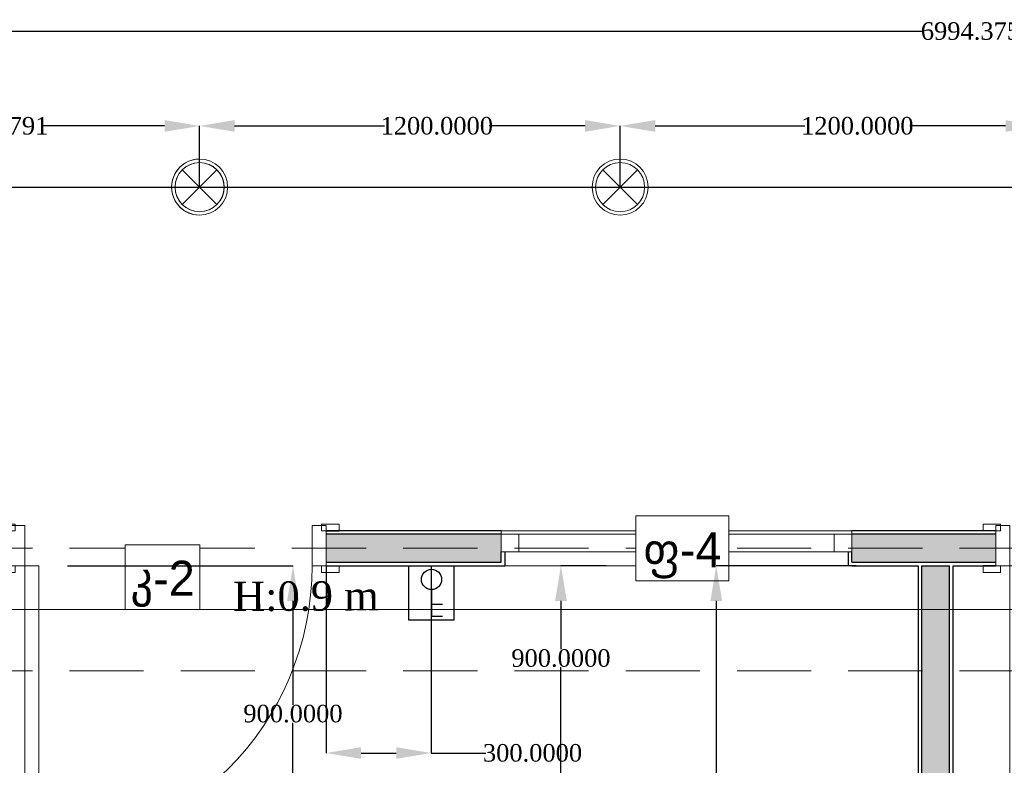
# Model space of a CAD drawing. Header units: millimetres. Extents: x 0 to 88385, y 0 to 41127.
# Tile 115 of 244: x 67582 to 70392, y 20219 to 22345. Entities that reach past the tile are written whole.
import ezdxf
from ezdxf.enums import TextEntityAlignment as Align

# ---------------------------------------------------------------- set-up
doc = ezdxf.new("R2010")
doc.units = ezdxf.units.MM
doc.header["$MEASUREMENT"] = 0
doc.set_wipeout_variables(frame=1)
doc.linetypes.add('Dot & Dashed', pattern=[670.277762, 317.5, -176.388889, 0, -176.388874])
doc.linetypes.add('Hidden', pattern=[317.5, 211.666667, -105.833333])
for name, color, linetype in [('- ავარიული განათება', 7, 'Continuous'), ('- განათება', 7, 'Continuous'), ('- საშტეფცელო როზეტები', 7, 'Continuous'), ('New_Structural - Bearing', 7, 'Continuous'), ('Structural - Bearing', 7, 'Continuous'), ('Structural - Grid', 7, 'Continuous')]:
    doc.layers.add(name, color=color, linetype=linetype)
for name, color, linetype, lineweight in [('New_Annotation - Text_Pen_No__20', 1, 'Continuous', 0), ('New_Archicad Doors_Pen_No__1', 7, 'Continuous', 13), ('New_Archicad Windows_Pen_No__1', 7, 'Continuous', 13), ('New_Structural - Bearing_Pen_No__1', 7, 'Continuous', 13)]:
    doc.layers.add(name, color=color, linetype=linetype, lineweight=lineweight)
for name, color, linetype, lineweight, true_color in [('New_Interior - Lamp_Pen_No__77', 7, 'Continuous', 20, 0xffeb28), ('New_Structural - Bearing_Pen_No__5', 7, 'Continuous', 25, 0x40a5ff), ('New_Structural - Bearing_Pen_No__57', 7, 'Continuous', 25, 0xdcd214), ('Structural - Bearing_Pen_No__81', 7, 'Continuous', 20, 0x6a6a6a), ('Structural - Grid_Pen_No__81', 7, 'Continuous', 20, 0x6a6a6a)]:
    doc.layers.add(name, color=color, linetype=linetype, lineweight=lineweight, true_color=true_color)
doc.styles.add('GENERATED_STYLE_2', font='txt')
doc.styles.get("Standard").update_dxf_attribs({"font": 'sylfaen.ttf'})
doc.dimstyles.get("Standard").update_dxf_attribs({"dimtxt": 0.18, "dimasz": 0.18, "dimexe": 0.18, "dimexo": 0.0625, "dimgap": 0.09, "dimtad": 0, "dimtih": 1, "dimtoh": 1, "dimdec": 4, "dimzin": 0, "dimdsep": 46, "dimtxsty": 'Standard', "dimcen": 0.09, "dimadec": 0, "dimazin": 0, "dimtfac": 1, "dimtdec": 4, "dimtofl": 0, "dimtmove": 0, "dimatfit": 3, "dimfxl": 1, "dimtolj": 1, "dimtzin": 0, "dimarcsym": 0})

# ---------------------------------------------------------------- blocks, each defined once
blk = doc.blocks.new('Window_2')
at = {"layer": 'New_Archicad Windows_Pen_No__1', "color": 7, "linetype": 'Continuous', "lineweight": 13}
for p, q in [((-500, 10), (500, 10)), ((-500, 10), (-500, 0)), ((-500, 0), (-450, 0)), ((-500, 0), (-500, -50)), ((-500, 0), (-500, -50)), ((-450, 0), (-450, -50)), ((-450, 0), (450, 0)), ((450, -50), (450, 0)), ((450, 0), (500, 0)), ((500, 10), (500, 0)), ((500, 0), (500, -50)), ((500, 0), (500, -50)), ((-450, -50), (-500, -50)), ((-490, -50), (-490, -90)), ((450, -50), (-450, -50)), ((500, -50), (450, -50)), ((490, -50), (490, -90)), ((-500, -90), (-490, -90)), ((-490, -90), (490, -90)), ((500, -90), (490, -90))]:
    blk.add_line(p, q, dxfattribs=at)
blk = doc.blocks.new('Door_3')
at = {"layer": 'New_Archicad Doors_Pen_No__1', "color": 7, "linetype": 'Continuous', "lineweight": 13}
for p, q in [((370, 0), (370, 820)), ((370, 820), (410, 820)), ((410, 820), (410, 0)), ((-487, 0), (-487, 19)), ((-487, 19), (-437, 19)), ((-437, 0), (-487, 0)), ((-450, 0), (-487, 0)), ((-450, 0), (-487, 0)), ((-410, 0), (-450, 0)), ((-450, 0), (-450, -115)), ((-450, 0), (-450, -10)), ((-450, 0), (-450, -10)), ((-437, 19), (-437, 0)), ((-410, -115), (-410, 0)), ((410, 0), (370, 0)), ((450, 0), (410, 0)), ((410, 0), (410, -115)), ((437, 19), (487, 19)), ((437, 0), (437, 19)), ((487, 0), (437, 0)), ((450, -115), (450, 0)), ((450, 0), (450, -10)), ((450, 0), (450, -10)), ((450, 0), (487, 0)), ((450, 0), (487, 0)), ((487, 19), (487, 0)), ((-450, -10), (-450, -90)), ((-450, -10), (-450, -90)), ((450, -10), (450, -90)), ((450, -10), (450, -90)), ((-487, -119), (-487, -100)), ((-487, -100), (-437, -100)), ((-450, -100), (-487, -100)), ((-450, -100), (-487, -100)), ((-450, -90), (-450, -100)), ((-450, -90), (-450, -100)), ((-437, -100), (-437, -119)), ((437, -100), (487, -100)), ((437, -119), (437, -100)), ((450, -90), (450, -100)), ((450, -90), (450, -100)), ((450, -100), (487, -100)), ((450, -100), (487, -100)), ((487, -100), (487, -119)), ((-437, -119), (-487, -119)), ((-450, -115), (-410, -115)), ((410, -115), (450, -115)), ((487, -119), (437, -119))]:
    blk.add_line(p, q, dxfattribs=at)
blk.add_arc((410, 0), 820, 90, 180, dxfattribs=at)
blk = doc.blocks.new('Wall_46', base_point=(2382.1, 20888))
at = {"layer": 'New_Structural - Bearing_Pen_No__57', "linetype": 'Continuous', "lineweight": 25, "true_color": 0xdcd214}
for points in [[(-15283.8, 20878), (-15783.8, 20878), (-15783.8, 20798), (-15283.8, 20798), (-15283.8, 20828)], [(-14283.8, 20798), (-13872.3, 20798), (-13872.3, 20878), (-14283.8, 20878), (-14283.8, 20828)]]:
    blk.add_hatch(color=52, dxfattribs=at).paths.add_polyline_path(points)
at = {"layer": 'New_Structural - Bearing_Pen_No__1', "color": 7, "linetype": 'Continuous', "lineweight": 13}
for p, q in [((-15783.8, 20878), (-15783.8, 20888)), ((-15783.8, 20798), (-15783.8, 20878)), ((-15283.8, 20888), (-15283.8, 20878)), ((-15283.8, 20878), (-15283.8, 20828)), ((-14283.8, 20888), (-14283.8, 20878)), ((-14283.8, 20878), (-14283.8, 20828)), ((-13872.3, 20878), (-13872.3, 20888)), ((-13872.3, 20798), (-13872.3, 20878)), ((-15283.8, 20828), (-15273.8, 20828)), ((-14283.8, 20828), (-14293.8, 20828)), ((-15783.8, 20788), (-15783.8, 20798)), ((-13872.3, 20788), (-13872.3, 20798))]:
    blk.add_line(p, q, dxfattribs=at)
at = {"layer": 'New_Structural - Bearing_Pen_No__5', "color": 161, "linetype": 'Continuous', "lineweight": 25, "true_color": 0x40a5ff}
for p, q in [((-15783.8, 20888), (-15746.8, 20888)), ((-15283.8, 20878), (-15783.8, 20878)), ((-13872.3, 20878), (-14283.8, 20878)), ((-13872.3, 20888), (-13909.3, 20888)), ((-15283.8, 20798), (-15283.8, 20828)), ((-15273.8, 20828), (-15273.8, 20788)), ((-14293.8, 20828), (-14293.8, 20788)), ((-14283.8, 20798), (-14283.8, 20828)), ((-15783.8, 20798), (-15283.8, 20798)), ((-14283.8, 20798), (-13872.3, 20798)), ((-15783.8, 20788), (-15746.8, 20788)), ((-15283.8, 20788), (-15273.8, 20788)), ((-14283.8, 20788), (-14293.8, 20788)), ((-13872.3, 20788), (-13909.3, 20788))]:
    blk.add_line(p, q, dxfattribs=at)
at = {"layer": 'New_Structural - Bearing_Pen_No__5', "color": 161, "linetype": 'Continuous', "lineweight": 25, "true_color": 0x40a5ff, "flags": 128}
for points in [[(-15283.8, 20888), (-15783.8, 20888)], [(-13872.3, 20888), (-14283.8, 20888)], [(-15783.8, 20788), (-15283.8, 20788)], [(-14283.8, 20788), (-14094.7, 20788)], [(-14084.7, 20788), (-14004.7, 20788)], [(-13994.7, 20788), (-13872.3, 20788)]]:
    blk.add_lwpolyline(points, dxfattribs=at)
at = {"layer": 'New_Archicad Doors_Pen_No__1', "color": 7, "linetype": 'Continuous', "lineweight": 13, "zscale": 1000, "rotation": 180}
for p in [(-16233.8, 20788), (-13422.3, 20788)]:
    blk.add_blockref('Door_3', p, dxfattribs=at)
at = {"layer": 'New_Archicad Windows_Pen_No__1', "color": 7, "linetype": 'Continuous', "lineweight": 13, "zscale": 1000}
blk.add_blockref('Window_2', (-14783.8, 20878), dxfattribs=at)
blk = doc.blocks.new('Wall_53', base_point=(-14094.7, 20888))
at = {"layer": 'New_Structural - Bearing_Pen_No__57', "linetype": 'Continuous', "lineweight": 25, "true_color": 0xdcd214}
blk.add_hatch(color=52, dxfattribs=at).paths.add_polyline_path([(-14084.7, 20788), (-14084.7, 12953.1), (-14004.7, 12953.1), (-14004.7, 20788)])
at = {"layer": 'New_Structural - Bearing_Pen_No__1', "color": 7, "linetype": 'Continuous', "lineweight": 13, "flags": 128}
blk.add_lwpolyline([(-14084.7, 20788), (-14004.7, 20788)], dxfattribs=at)
at = {"layer": 'New_Structural - Bearing_Pen_No__5', "color": 161, "linetype": 'Continuous', "lineweight": 25, "true_color": 0x40a5ff}
for p, q in [((-14084.7, 20788), (-14084.7, 12953.1)), ((-14004.7, 12953.1), (-14004.7, 20788))]:
    blk.add_line(p, q, dxfattribs=at)
at = {"layer": 'New_Structural - Bearing_Pen_No__5', "color": 161, "linetype": 'Continuous', "lineweight": 25, "true_color": 0x40a5ff, "flags": 128}
for points in [[(-14094.7, 20788), (-14094.7, 12953.1)], [(-13994.7, 12953.1), (-13994.7, 20788)]]:
    blk.add_lwpolyline(points, dxfattribs=at)
blk = doc.blocks.new('Standard grid marker')
at = {"layer": 'Structural - Grid_Pen_No__81', "color": 251, "linetype": 'Continuous', "lineweight": 20, "true_color": 0x6a6a6a}
blk.add_line((1000, 0), (51328.1, 0), dxfattribs=at)
at = {"layer": 'Structural - Grid_Pen_No__81', "color": 251, "lineweight": 20, "true_color": 0x6a6a6a, "style": 'GENERATED_STYLE_2'}
for tag, p in [('AC_MarkerText_1_0', (-100, -144)), ('AC_MarkerText_1_1', (52428.1, -144))]:
    blk.add_attdef(tag, text='', height=100, rotation=180, dxfattribs=at).set_placement(p, align=Align.TOP_CENTER)
blk = doc.blocks.new('Beam_11', base_point=(-47008.8, 20663))
at = {"layer": 'Structural - Bearing_Pen_No__81', "color": 251, "linetype": 'Hidden', "lineweight": 20, "true_color": 0x6a6a6a}
for p, q in [((-16833.8, 20838), (-11183.8, 20838)), ((-16833.8, 20488), (-11183.8, 20488))]:
    blk.add_line(p, q, dxfattribs=at)
at = {"layer": 'Structural - Bearing_Pen_No__81', "color": 251, "linetype": 'Dot & Dashed', "lineweight": 20, "true_color": 0x6a6a6a}
blk.add_line((-47008.8, 20663), (991.2, 20663), dxfattribs=at)
blk = doc.blocks.new('Recessed Spot')
at = {"layer": 'New_Interior - Lamp_Pen_No__77', "color": 2, "linetype": 'Continuous', "lineweight": 20, "true_color": 0xffeb28}
for q in [(-49.5, 49.5), (49.5, 49.5), (-49.5, -49.5), (49.5, -49.5)]:
    blk.add_line((0, 0), q, dxfattribs=at)
at = {"layer": 'New_Interior - Lamp_Pen_No__77', "color": 2, "linetype": 'Continuous', "lineweight": 20, "true_color": 0xffeb28, "flags": 128}
blk.add_lwpolyline([(80, 0, 1), (-80, 0, 1)], format="xyb", close=True, dxfattribs=at)
at = {"layer": 'New_Interior - Lamp_Pen_No__77', "color": 2, "linetype": 'Continuous', "lineweight": 20, "true_color": 0xffeb28}
blk.add_circle((0, 0), 70, dxfattribs=at)
blk = doc.blocks.new('*D567')
at = {"layer": '- საშტეფცელო როზეტები', "color": 0, "lineweight": -2, "transparency": 16777216}
for p, q in [((69968.8, 20788), (69569.6, 20788)), ((69569.8, 20688), (69569.8, 19916.1)), ((69569.8, 19292.9), (69569.8, 19864.8)), ((70132.6, 19192.9), (69569.6, 19192.9))]:
    blk.add_line(p, q, dxfattribs=at)
at = {"layer": '- საშტეფცელო როზეტები', "color": 0, "transparency": 16777216}
for points in [[(69553.2, 20688), (69586.5, 20688), (69569.8, 20788)], [(69553.2, 19292.9), (69586.5, 19292.9), (69569.8, 19192.9)]]:
    blk.add_solid(points, dxfattribs=at)
at = {"layer": 'Defpoints', "color": 0, "transparency": 16777216}
for p in [(69569.8, 20788), (69968.8, 20788), (70132.6, 19192.9)]:
    blk.add_point(p, dxfattribs=at)
at = {"layer": '- საშტეფცელო როზეტები', "color": 0, "transparency": 16777216, "insert": (69569.8, 19890.5), "char_height": 50, "attachment_point": 5}
blk.add_mtext('\\A1;{\\fSylfaen|b0|i0|c0|p18;1595.0745}', dxfattribs=at)
blk = doc.blocks.new('ორკლავიშა ჩამრთველლი იპ 22')
at = {"layer": '- განათება', "color": 6}
for points in [[(0.3, 352.8), (-106, 352.8)], [(0, 97.5), (0.3, 352.8)], [(0.1, 237.8), (-105.7, 237.8)]]:
    blk.add_lwpolyline(points, dxfattribs=at)
blk.add_circle((0, 0), 97.5, dxfattribs=at)
blk = doc.blocks.new('1 იანი ჩარჩო')
at = {"layer": '- განათება', "color": 5}
blk.add_lwpolyline([(-9864.2, 15374.2), (-9735.9, 15374.2), (-9735.9, 15219.2), (-9864.2, 15219.2)], close=True, dxfattribs=at)
blk = doc.blocks.new('*D604')
at = {"layer": '- საშტეფცელო როზეტები', "color": 0, "lineweight": -2, "transparency": 16777216}
for p, q in [((68456.5, 20787.9), (68456.5, 20253.8)), ((68756.5, 20784.9), (68756.5, 20253.8)), ((68556.5, 20254), (68656.5, 20254)), ((68756.5, 20254), (68912.1, 20254))]:
    blk.add_line(p, q, dxfattribs=at)
at = {"layer": '- საშტეფცელო როზეტები', "color": 0, "transparency": 16777216}
for points in [[(68556.5, 20270.7), (68556.5, 20237.3), (68456.5, 20254)], [(68656.5, 20270.7), (68656.5, 20237.3), (68756.5, 20254)]]:
    blk.add_solid(points, dxfattribs=at)
at = {"layer": 'Defpoints', "color": 0, "transparency": 16777216}
for p in [(68456.5, 20788), (68756.5, 20785), (68456.5, 20254)]:
    blk.add_point(p, dxfattribs=at)
at = {"layer": '- საშტეფცელო როზეტები', "color": 0, "transparency": 16777216, "insert": (69045.5, 20254), "char_height": 50, "attachment_point": 5}
blk.add_mtext('\\A1;{\\fSylfaen|b0|i0|c0|p18;300.0000}', dxfattribs=at)
blk = doc.blocks.new('*D941')
at = {"layer": '- განათება', "color": 0, "lineweight": -2, "transparency": 16777216}
for p, q in [((67718.2, 20788), (68362.1, 20788)), ((68361.9, 20688), (68361.9, 20391.7)), ((68361.9, 19988), (68361.9, 20340.3)), ((68065.7, 19888), (68362.1, 19888))]:
    blk.add_line(p, q, dxfattribs=at)
at = {"layer": '- განათება', "color": 0, "transparency": 16777216}
for points in [[(68345.2, 20688), (68378.6, 20688), (68361.9, 20788)], [(68345.2, 19988), (68378.6, 19988), (68361.9, 19888)]]:
    blk.add_solid(points, dxfattribs=at)
at = {"layer": 'Defpoints', "color": 0, "transparency": 16777216}
for p in [(67718.1, 20788), (68065.6, 19888), (68361.9, 19888)]:
    blk.add_point(p, dxfattribs=at)
at = {"layer": '- განათება', "color": 0, "transparency": 16777216, "insert": (68361.9, 20366), "char_height": 50, "attachment_point": 5}
blk.add_mtext('\\A1;{\\fSylfaen|b0|i0|c0|p18;900.0000}', dxfattribs=at)
blk = doc.blocks.new('*D945')
at = {"layer": '- განათება', "color": 0, "lineweight": -2, "transparency": 16777216}
for p, q in [((69255.8, 20788), (69126.4, 20788)), ((69126.6, 20688), (69126.6, 20550.1)), ((69126.6, 19988), (69126.6, 20498.7)), ((69365.6, 19888), (69126.4, 19888))]:
    blk.add_line(p, q, dxfattribs=at)
at = {"layer": '- განათება', "color": 0, "transparency": 16777216}
for points in [[(69109.9, 20688), (69143.3, 20688), (69126.6, 20788)], [(69109.9, 19988), (69143.3, 19988), (69126.6, 19888)]]:
    blk.add_solid(points, dxfattribs=at)
at = {"layer": 'Defpoints', "color": 0, "transparency": 16777216}
for p in [(69255.9, 20788), (69126.6, 19888), (69365.6, 19888)]:
    blk.add_point(p, dxfattribs=at)
at = {"layer": '- განათება', "color": 0, "transparency": 16777216, "insert": (69126.6, 20524.4), "char_height": 50, "attachment_point": 5}
blk.add_mtext('\\A1;{\\fSylfaen|b0|i0|c0|p18;900.0000}', dxfattribs=at)
blk = doc.blocks.new('*D1200')
at = {"layer": '- განათება', "color": 0, "lineweight": -2, "transparency": 16777216}
for p, q in [((66826.5, 21868), (66826.5, 22042.7)), ((66926.5, 22042.5), (67356.5, 22042.5)), ((67995.5, 22042.5), (67650.3, 22042.5)), ((68095.5, 21868), (68095.5, 22042.7))]:
    blk.add_line(p, q, dxfattribs=at)
at = {"layer": '- განათება', "color": 0, "transparency": 16777216}
for points in [[(66926.5, 22059.2), (66926.5, 22025.8), (66826.5, 22042.5)], [(67995.5, 22059.2), (67995.5, 22025.8), (68095.5, 22042.5)]]:
    blk.add_solid(points, dxfattribs=at)
at = {"layer": 'Defpoints', "color": 0, "transparency": 16777216}
for p in [(66826.5, 22042.5), (66826.5, 21868), (68095.5, 21868)]:
    blk.add_point(p, dxfattribs=at)
at = {"layer": '- განათება', "color": 0, "transparency": 16777216, "insert": (67503.4, 22042.5), "char_height": 50, "attachment_point": 5}
blk.add_mtext('\\A1;{\\fSylfaen|b0|i0|c0|p18;1268.9791}', dxfattribs=at)
blk = doc.blocks.new('*D1201')
at = {"layer": '- განათება', "color": 0, "lineweight": -2, "transparency": 16777216}
for p, q in [((68095.5, 21868), (68095.5, 22042.7)), ((68195.5, 22042.5), (68622.7, 22042.5)), ((69195.5, 22042.5), (68922, 22042.5)), ((69295.5, 21868), (69295.5, 22042.7))]:
    blk.add_line(p, q, dxfattribs=at)
at = {"layer": '- განათება', "color": 0, "transparency": 16777216}
for points in [[(68195.5, 22059.2), (68195.5, 22025.8), (68095.5, 22042.5)], [(69195.5, 22059.2), (69195.5, 22025.8), (69295.5, 22042.5)]]:
    blk.add_solid(points, dxfattribs=at)
at = {"layer": 'Defpoints', "color": 0, "transparency": 16777216}
for p in [(68095.5, 22042.5), (68095.5, 21868), (69295.5, 21868)]:
    blk.add_point(p, dxfattribs=at)
at = {"layer": '- განათება', "color": 0, "transparency": 16777216, "insert": (68772.3, 22042.5), "char_height": 50, "attachment_point": 5}
blk.add_mtext('\\A1;{\\fSylfaen|b0|i0|c0|p18;1200.0000}', dxfattribs=at)
blk = doc.blocks.new('*D1202')
at = {"layer": '- განათება', "color": 0, "lineweight": -2, "transparency": 16777216}
for p, q in [((69295.5, 21868), (69295.5, 22042.7)), ((69395.5, 22042.5), (69822.7, 22042.5)), ((70395.5, 22042.5), (70122, 22042.5)), ((70495.5, 21868), (70495.5, 22042.7))]:
    blk.add_line(p, q, dxfattribs=at)
at = {"layer": '- განათება', "color": 0, "transparency": 16777216}
for points in [[(69395.5, 22059.2), (69395.5, 22025.8), (69295.5, 22042.5)], [(70395.5, 22059.2), (70395.5, 22025.8), (70495.5, 22042.5)]]:
    blk.add_solid(points, dxfattribs=at)
at = {"layer": 'Defpoints', "color": 0, "transparency": 16777216}
for p in [(69295.5, 22042.5), (69295.5, 21868), (70495.5, 21868)]:
    blk.add_point(p, dxfattribs=at)
at = {"layer": '- განათება', "color": 0, "transparency": 16777216, "insert": (69972.3, 22042.5), "char_height": 50, "attachment_point": 5}
blk.add_mtext('\\A1;{\\fSylfaen|b0|i0|c0|p18;1200.0000}', dxfattribs=at)
blk = doc.blocks.new('AVARIULI GANATEBA')
at = {"layer": '- განათება', "color": 3, "linetype": 'Continuous', "lineweight": 20}
for q in [(-49.5, 49.5), (49.5, 49.5), (-49.5, -49.5), (49.5, -49.5)]:
    blk.add_line((0, 0), q, dxfattribs=at)
for major_axis, start_param, end_param in [((56.6, 56.6), 0.785398, 3.926991), ((-49.5, 49.5), 2.356194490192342, 8.639379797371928), ((56.6, 56.6), 3.926991, 7.068583)]:
    blk.add_ellipse((0, 0), major_axis=major_axis, ratio=1, start_param=start_param, end_param=end_param, dxfattribs=at)
blk = doc.blocks.new('*D1390')
at = {"layer": '- ავარიული განათება', "color": 0, "lineweight": -2, "transparency": 16777216}
for p, q in [((66236.6, 21944.5), (66236.6, 22312.9)), ((66336.6, 22312.7), (70162.7, 22312.7)), ((73131, 22312.7), (70465.4, 22312.7)), ((73231, 21944.5), (73231, 22312.9))]:
    blk.add_line(p, q, dxfattribs=at)
at = {"layer": '- ავარიული განათება', "color": 0, "transparency": 16777216}
for points in [[(66336.6, 22329.3), (66336.6, 22296), (66236.6, 22312.7)], [(73131, 22329.3), (73131, 22296), (73231, 22312.7)]]:
    blk.add_solid(points, dxfattribs=at)
at = {"layer": 'Defpoints', "color": 0, "transparency": 16777216}
for p in [(66236.6, 22312.7), (66236.6, 21944.4), (73231, 21944.4)]:
    blk.add_point(p, dxfattribs=at)
at = {"layer": '- ავარიული განათება', "color": 0, "transparency": 16777216, "insert": (70314, 22312.7), "char_height": 50, "attachment_point": 5}
blk.add_mtext('\\A1;{\\fSylfaen|b0|i0|c0|p18;6994.3752}', dxfattribs=at)

msp = doc.modelspace()

# ---------------------------------------------------------------- linework, layer by layer
at = {"layer": '- ავარიული განათება', "color": 3}
msp.add_lwpolyline([(73039.21746, 21866.46756), (66428.4045, 21866.46756)], dxfattribs=at)

# ---------------------------------------------------------------- block references
at = {"layer": '- განათება', "color": 1}
msp.add_blockref('AVARIULI GANATEBA', (68095.48505, 21867.98097), dxfattribs=at)
at = {"layer": '- განათება', "color": 2, "linetype": 'Continuous', "lineweight": 20, "true_color": 0xffeb28, "zscale": 1000}
for p in [(68095.48505, 21867.98097), (69295.48505, 21867.98097)]:
    msp.add_blockref('Recessed Spot', p, dxfattribs=at)
at = {"layer": '- განათება', "color": 6, "xscale": 0.2965673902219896, "yscale": 0.2965673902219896, "zscale": 0.2965673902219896, "rotation": 180}
msp.add_blockref('ორკლავიშა ჩამრთველლი იპ 22', (68757.23, 20749.08939), dxfattribs=at)
at = {"layer": '- საშტეფცელო როზეტები', "color": 5, "rotation": 180}
msp.add_blockref('1 იანი ჩარჩო', (58956.43785, 36007.21705), dxfattribs=at)
at = {"layer": 'New_Structural - Bearing', "color": 7, "lineweight": 35}
for name, p in [('Wall_46', (86622.37834, 20887.98097)), ('Wall_53', (70145.61979, 20887.98097))]:
    msp.add_blockref(name, p, dxfattribs=at)
at = {"layer": 'Structural - Bearing', "color": 251, "lineweight": 20, "true_color": 0x6a6a6a}
msp.add_blockref('Beam_11', (37231.5059, 20662.98097), dxfattribs=at)
at = {"layer": 'Structural - Grid', "color": 8, "linetype": 'Continuous', "lineweight": 15, "zscale": 1000, "rotation": 180}
msp.add_blockref('Standard grid marker', (88184.57817, 20662.98097), dxfattribs=at)

# ---------------------------------------------------------------- texts
at = {"layer": '- განათება', "color": 5, "insert": (68190.73547, 20742.6234), "char_height": 83.9644685, "attachment_point": 1, "rotation": 0.31067434}
msp.add_mtext_dynamic_manual_height_columns('{\\fSylfaen|b0|i0|c0|p18;H:0.9 m}', width=710.9466492, gutter_width=1.70068, heights=[0], dxfattribs=at)

# ---------------------------------------------------------------- dimensions: what is measured, and where the dimension line sits
at = {"layer": '- ავარიული განათება', "color": 1}
dim = msp.add_linear_dim(base=(66236.62339, 22312.68), p1=(73230.99857, 21944.44838), p2=(66236.62339, 21944.44838), angle=180, text='{\\fSylfaen|b0|i0|c0|p18;<>}', dimstyle='Standard', override={"dimtxt": 50, "dimasz": 100}, dxfattribs=at)
dim.commit()
dim.dimension.update_dxf_attribs({"geometry": '*D1390', "text_midpoint": (70314.03686, 22312.68), "dimtype": 160})
at = {"layer": '- განათება', "color": 1}
for base, p1, p2, picture, middle in [((66826.5059, 22042.5), (68095.485046, 21867.98097), (66826.5059, 21867.98097), '*D1200', (67503.356599, 22042.5)), ((68095.48505, 22042.5), (69295.48505, 21867.98097), (68095.48505, 21867.98097), '*D1201', (68772.33574, 22042.5)), ((69295.48505, 22042.5), (70495.48505, 21867.98097), (69295.48505, 21867.98097), '*D1202', (69972.33574, 22042.5))]:
    dim = msp.add_linear_dim(base=base, p1=p1, p2=p2, angle=180, text='{\\fSylfaen|b0|i0|c0|p18;<>}', dimstyle='Standard', override={"dimtxt": 50, "dimasz": 100}, dxfattribs=at)
    dim.commit()
    dim.dimension.update_dxf_attribs({"geometry": picture, "text_midpoint": middle, "dimtype": 160})
at = {"layer": '- საშტეფცელო როზეტები', "color": 1}
dim = msp.add_linear_dim(base=(68456.5059, 20254), p1=(68756.50591, 20785.00982), p2=(68456.5059, 20787.98097), angle=180, text='{\\fSylfaen|b0|i0|c0|p18;<>}', dimstyle='Standard', override={"dimtxt": 50, "dimasz": 100}, dxfattribs=at)
dim.commit()
dim.dimension.update_dxf_attribs({"geometry": '*D604', "text_midpoint": (69045.5495, 20254), "dimtype": 160})

# ---------------------------------------------------------------- next in the draw order: wipeouts: each hides what was drawn before it
at = {"color": 1, "linetype": 'Continuous', "lineweight": 0, "ltscale": 127701.9445}
msp.add_wipeout([(69340.3747, 20745.55659), (69606.12087, 20745.55659), (69606.12087, 20930.40525), (69340.3747, 20930.40525)], dxfattribs=at).dxf.layer = 'New_Annotation - Text_Pen_No__20'
at = {"color": 1, "linetype": 'Continuous', "lineweight": 0, "ltscale": 131794.211208}
msp.add_wipeout([(67883.5264, 20662.98097), (68096.47187, 20662.98097), (68096.47187, 20847.83034), (67883.5264, 20847.83034)], dxfattribs=at).dxf.layer = 'New_Annotation - Text_Pen_No__20'

# ---------------------------------------------------------------- next in the draw order: linework, layer by layer
at = {"layer": 'New_Annotation - Text_Pen_No__20', "color": 1, "linetype": 'Continuous', "lineweight": 0, "flags": 128}
for points in [[(69340.3747, 20745.55659), (69606.12087, 20745.55659), (69606.12087, 20930.40525), (69340.3747, 20930.40525), (69340.3747, 20745.55659)], [(67883.5264, 20662.98097), (68096.47187, 20662.98097), (68096.47187, 20847.83034), (67883.5264, 20847.83034), (67883.5264, 20662.98097)]]:
    msp.add_lwpolyline(points, close=True, dxfattribs=at)

# ---------------------------------------------------------------- next in the draw order: texts
at = {"layer": 'New_Annotation - Text_Pen_No__20', "color": 1, "linetype": 'Continuous', "lineweight": 0, "char_height": 100, "attachment_point": 2, "style": 'GENERATED_STYLE_2'}
for s, insert in [('\\A1;{\\pqc;\\fBOG 2018|b0|i0|c0|p0;\\W1.000000;ფ-\\fBOG 2018|b0|i0|c0|p0;\\W1.000000;4}', (69473.24779, 20883.73859)), ('\\A1;{\\pqc;\\fBOG 2018|b0|i0|c0|p0;\\W1.000000;კ-\\fBOG 2018|b0|i0|c0|p0;\\W1.000000;2}', (67989.99914, 20802.47276))]:
    msp.add_mtext(s, dxfattribs=dict(at, insert=insert))

# ---------------------------------------------------------------- next in the draw order: dimensions: what is measured, and where the dimension line sits
at = {"layer": '- განათება', "color": 1}
for base, p1, p2, picture, middle in [((68361.88482, 19887.98097), (67718.13619, 20787.98097), (68065.61979, 19887.98097), '*D941', (68361.88482, 20366)), ((69126.61389, 19887.98097), (69255.88482, 20787.98097), (69365.61979, 19887.98097), '*D945', (69126.61389, 20524.37967))]:
    dim = msp.add_linear_dim(base=base, p1=p1, p2=p2, angle=270, text='{\\fSylfaen|b0|i0|c0|p18;<>}', dimstyle='Standard', override={"dimtxt": 50, "dimasz": 100}, dxfattribs=at)
    dim.commit()
    dim.dimension.update_dxf_attribs({"geometry": picture, "text_midpoint": middle, "dimtype": 160})
at = {"layer": '- საშტეფცელო როზეტები', "color": 1}
dim = msp.add_linear_dim(base=(69569.82508, 20787.98097), p1=(70132.64864, 19192.90644), p2=(69968.83098, 20787.98097), angle=90, text='{\\fSylfaen|b0|i0|c0|p18;<>}', dimstyle='Standard', override={"dimtxt": 50, "dimasz": 100}, dxfattribs=at)
dim.commit()
dim.dimension.update_dxf_attribs({"geometry": '*D567', "text_midpoint": (69569.82508, 19890.46976), "dimtype": 160})

doc.saveas('drawing.dxf')
